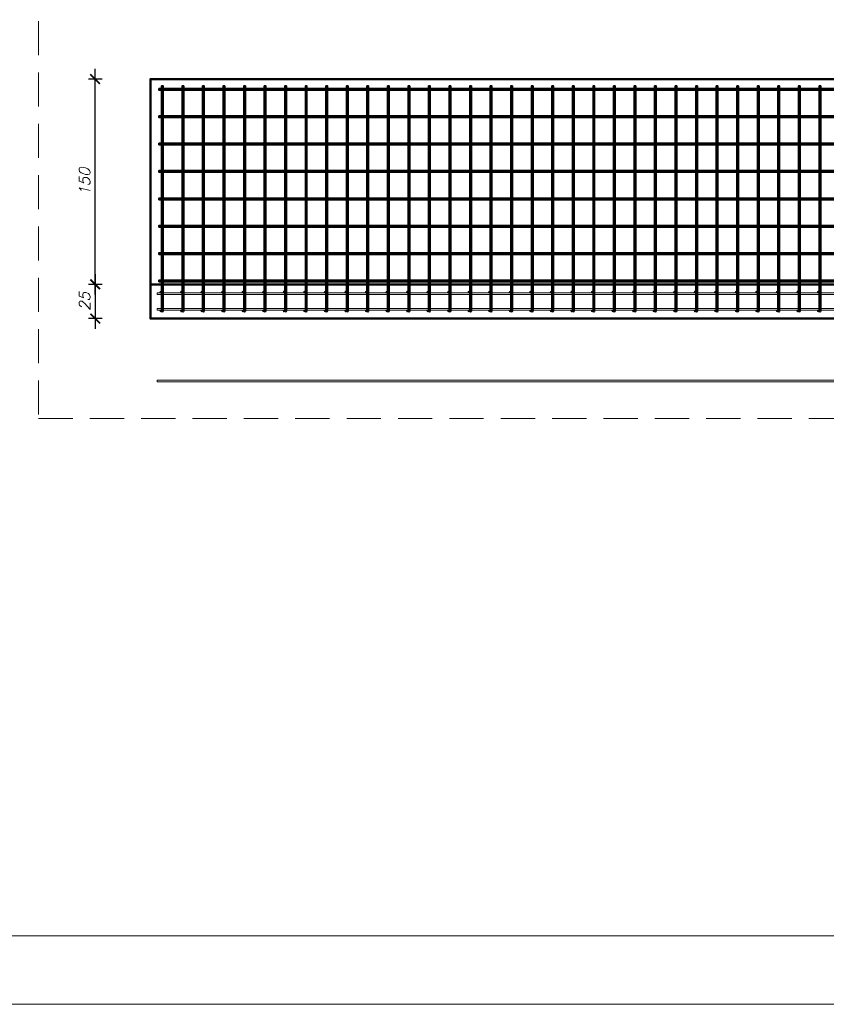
# Model space of a CAD drawing. Header units: millimetres. Extents: x 1814 to 94182, y 11562 to 49454.
# Tile 14 of 143: x 12140 to 12729, y 11562 to 12281. Entities that reach past the tile are written whole.
import ezdxf

# ---------------------------------------------------------------- set-up
doc = ezdxf.new("R2010")
doc.units = ezdxf.units.MM
doc.linetypes.add('DASHED', pattern=[0.75, 0.5, -0.25])
doc.layers.add('pomoc', color=210, linetype='Continuous', lineweight=9, plot=False)
for name, color, linetype, lineweight in [('ramka', 84, 'Continuous', 15), ('widok 0.35', 22, 'Continuous', 35), ('wymiar', 135, 'Continuous', 9), ('zbrojenie', 123, 'Continuous', 9), ('ściany', 7, 'Continuous', 50)]:
    doc.layers.add(name, color=color, linetype=linetype, lineweight=lineweight)
doc.styles.add('WYMIARY', font='simplex.shx', dxfattribs={"oblique": 15})
doc.dimstyles.new('1-50', dxfattribs={"dimscale": 50, "dimtxt": 0.16, "dimasz": 0.2, "dimexe": 0.1, "dimexo": 0.1, "dimgap": 0.075, "dimtad": 1, "dimdec": 1, "dimrnd": 0.1, "dimzin": 9, "dimtxsty": 'WYMIARY', "dimblk": 'ARCHTICK', "dimcen": 0.2, "dimdle": 0.15, "dimadec": 1, "dimazin": 1, "dimtfac": 1, "dimtdec": 1, "dimtix": 1, "dimtmove": 2, "dimatfit": 3, "dimldrblk": 'ARCHTICK', "dimfxl": 0, "dimarcsym": 0})

# ---------------------------------------------------------------- blocks, each defined once
blk = doc.blocks.new('_ARCHTICK')
at = {"color": 0, "linetype": 'ByBlock', "lineweight": -2}
blk.add_solid([(0.398, 0.309), (0.309, 0.398), (-0.309, -0.398), (-0.398, -0.309)], dxfattribs=at)
blk = doc.blocks.new('*D3314')
at = {"layer": 'Defpoints', "color": 0}
for p in [(12235.8, 12087.56), (12195.48, 12062.56), (12235.8, 12062.56)]:
    blk.add_point(p, dxfattribs=at)
at = {"layer": 'wymiar', "color": 0, "lineweight": -2}
for p, q in [((12195.48, 12095.06), (12195.48, 12055.06)), ((12200.48, 12087.56), (12190.48, 12087.56)), ((12200.48, 12062.56), (12190.48, 12062.56))]:
    blk.add_line(p, q, dxfattribs=at)
at = {"layer": 'wymiar', "color": 0, "lineweight": -2, "xscale": 10, "yscale": 10, "zscale": 10}
for p, rotation in [((12195.48, 12087.56), 90), ((12195.48, 12062.56), 270)]:
    blk.add_blockref('_ARCHTICK', p, dxfattribs=dict(at, rotation=rotation))
at = {"layer": 'wymiar', "color": 0, "insert": (12187.73, 12075.06), "char_height": 8, "attachment_point": 5, "rotation": 90, "style": 'WYMIARY'}
blk.add_mtext('25', dxfattribs=at)
blk = doc.blocks.new('*D3313')
at = {"layer": 'Defpoints', "color": 0}
for p in [(12195.48, 12237.56), (12235.8, 12237.56), (12235.8, 12087.56)]:
    blk.add_point(p, dxfattribs=at)
at = {"layer": 'wymiar', "color": 0, "lineweight": -2}
for p, q in [((12195.48, 12080.06), (12195.48, 12245.06)), ((12200.48, 12237.56), (12190.48, 12237.56)), ((12200.48, 12087.56), (12190.48, 12087.56))]:
    blk.add_line(p, q, dxfattribs=at)
at = {"layer": 'wymiar', "color": 0, "lineweight": -2, "xscale": 10, "yscale": 10, "zscale": 10}
for p, rotation in [((12195.48, 12237.56), 90), ((12195.48, 12087.56), 270)]:
    blk.add_blockref('_ARCHTICK', p, dxfattribs=dict(at, rotation=rotation))
at = {"layer": 'wymiar', "color": 0, "insert": (12187.73, 12162.56), "char_height": 8, "attachment_point": 5, "rotation": 90, "style": 'WYMIARY'}
blk.add_mtext('150', dxfattribs=at)

msp = doc.modelspace()

# ---------------------------------------------------------------- hatches: boundary and pattern name
at = {"layer": 'widok 0.35'}
h = msp.add_hatch(color=256, dxfattribs=at)
h.dxf.hatch_style = 1
h.paths.add_polyline_path([(12243.902, 12068.158, 1), (12245.102, 12068.158, 1)])
h = msp.add_hatch(color=256, dxfattribs=at)
h.dxf.hatch_style = 1
h.paths.add_polyline_path([(12258.902, 12068.158, 1), (12260.102, 12068.158, 1)])
h = msp.add_hatch(color=256, dxfattribs=at)
h.dxf.hatch_style = 1
h.paths.add_polyline_path([(12273.902, 12068.158, 1), (12275.102, 12068.158, 1)])
h = msp.add_hatch(color=256, dxfattribs=at)
h.dxf.hatch_style = 1
h.paths.add_polyline_path([(12288.902, 12068.158, 1), (12290.102, 12068.158, 1)])
h = msp.add_hatch(color=256, dxfattribs=at)
h.dxf.hatch_style = 1
h.paths.add_polyline_path([(12303.902, 12068.158, 1), (12305.102, 12068.158, 1)])
h = msp.add_hatch(color=256, dxfattribs=at)
h.dxf.hatch_style = 1
h.paths.add_polyline_path([(12318.902, 12068.158, 1), (12320.102, 12068.158, 1)])
h = msp.add_hatch(color=256, dxfattribs=at)
h.dxf.hatch_style = 1
h.paths.add_polyline_path([(12333.902, 12068.158, 1), (12335.102, 12068.158, 1)])
h = msp.add_hatch(color=256, dxfattribs=at)
h.dxf.hatch_style = 1
h.paths.add_polyline_path([(12348.902, 12068.158, 1), (12350.102, 12068.158, 1)])
h = msp.add_hatch(color=256, dxfattribs=at)
h.dxf.hatch_style = 1
h.paths.add_polyline_path([(12363.902, 12068.158, 1), (12365.102, 12068.158, 1)])
h = msp.add_hatch(color=256, dxfattribs=at)
h.dxf.hatch_style = 1
h.paths.add_polyline_path([(12378.902, 12068.158, 1), (12380.102, 12068.158, 1)])
h = msp.add_hatch(color=256, dxfattribs=at)
h.dxf.hatch_style = 1
h.paths.add_polyline_path([(12393.902, 12068.158, 1), (12395.102, 12068.158, 1)])
h = msp.add_hatch(color=256, dxfattribs=at)
h.dxf.hatch_style = 1
h.paths.add_polyline_path([(12408.902, 12068.158, 1), (12410.102, 12068.158, 1)])
h = msp.add_hatch(color=256, dxfattribs=at)
h.dxf.hatch_style = 1
h.paths.add_polyline_path([(12423.902, 12068.158, 1), (12425.102, 12068.158, 1)])
h = msp.add_hatch(color=256, dxfattribs=at)
h.dxf.hatch_style = 1
h.paths.add_polyline_path([(12438.902, 12068.158, 1), (12440.102, 12068.158, 1)])
h = msp.add_hatch(color=256, dxfattribs=at)
h.dxf.hatch_style = 1
h.paths.add_polyline_path([(12453.902, 12068.158, 1), (12455.102, 12068.158, 1)])
h = msp.add_hatch(color=256, dxfattribs=at)
h.dxf.hatch_style = 1
h.paths.add_polyline_path([(12468.902, 12068.158, 1), (12470.102, 12068.158, 1)])
h = msp.add_hatch(color=256, dxfattribs=at)
h.dxf.hatch_style = 1
h.paths.add_polyline_path([(12483.902, 12068.158, 1), (12485.102, 12068.158, 1)])
h = msp.add_hatch(color=256, dxfattribs=at)
h.dxf.hatch_style = 1
h.paths.add_polyline_path([(12498.902, 12068.158, 1), (12500.102, 12068.158, 1)])
h = msp.add_hatch(color=256, dxfattribs=at)
h.dxf.hatch_style = 1
h.paths.add_polyline_path([(12513.902, 12068.158, 1), (12515.102, 12068.158, 1)])
h = msp.add_hatch(color=256, dxfattribs=at)
h.dxf.hatch_style = 1
h.paths.add_polyline_path([(12528.902, 12068.158, 1), (12530.102, 12068.158, 1)])
h = msp.add_hatch(color=256, dxfattribs=at)
h.dxf.hatch_style = 1
h.paths.add_polyline_path([(12543.902, 12068.158, 1), (12545.102, 12068.158, 1)])
h = msp.add_hatch(color=256, dxfattribs=at)
h.dxf.hatch_style = 1
h.paths.add_polyline_path([(12558.902, 12068.158, 1), (12560.102, 12068.158, 1)])
h = msp.add_hatch(color=256, dxfattribs=at)
h.dxf.hatch_style = 1
h.paths.add_polyline_path([(12573.902, 12068.158, 1), (12575.102, 12068.158, 1)])
h = msp.add_hatch(color=256, dxfattribs=at)
h.dxf.hatch_style = 1
h.paths.add_polyline_path([(12588.902, 12068.158, 1), (12590.102, 12068.158, 1)])
h = msp.add_hatch(color=256, dxfattribs=at)
h.dxf.hatch_style = 1
h.paths.add_polyline_path([(12603.902, 12068.158, 1), (12605.102, 12068.158, 1)])
h = msp.add_hatch(color=256, dxfattribs=at)
h.dxf.hatch_style = 1
h.paths.add_polyline_path([(12618.902, 12068.158, 1), (12620.102, 12068.158, 1)])
h = msp.add_hatch(color=256, dxfattribs=at)
h.dxf.hatch_style = 1
h.paths.add_polyline_path([(12633.902, 12068.158, 1), (12635.102, 12068.158, 1)])
h = msp.add_hatch(color=256, dxfattribs=at)
h.dxf.hatch_style = 1
h.paths.add_polyline_path([(12648.902, 12068.158, 1), (12650.102, 12068.158, 1)])
h = msp.add_hatch(color=256, dxfattribs=at)
h.dxf.hatch_style = 1
h.paths.add_polyline_path([(12663.902, 12068.158, 1), (12665.102, 12068.158, 1)])
h = msp.add_hatch(color=256, dxfattribs=at)
h.dxf.hatch_style = 1
h.paths.add_polyline_path([(12678.902, 12068.158, 1), (12680.102, 12068.158, 1)])
h = msp.add_hatch(color=256, dxfattribs=at)
h.dxf.hatch_style = 1
h.paths.add_polyline_path([(12693.902, 12068.158, 1), (12695.102, 12068.158, 1)])
h = msp.add_hatch(color=256, dxfattribs=at)
h.dxf.hatch_style = 1
h.paths.add_polyline_path([(12708.902, 12068.158, 1), (12710.102, 12068.158, 1)])
h = msp.add_hatch(color=256, dxfattribs=at)
h.dxf.hatch_style = 1
h.paths.add_polyline_path([(12723.902, 12068.158, 1), (12725.102, 12068.158, 1)])
at = {"layer": 'zbrojenie'}
h = msp.add_hatch(color=256, dxfattribs=at)
h.dxf.hatch_style = 1
h.paths.add_polyline_path([(12243.902, 12081.958, -1), (12242.702, 12081.958, -1)])
h = msp.add_hatch(color=256, dxfattribs=at)
h.dxf.hatch_style = 1
h.paths.add_polyline_path([(12258.902, 12081.958, -1), (12257.702, 12081.958, -1)])
h = msp.add_hatch(color=256, dxfattribs=at)
h.dxf.hatch_style = 1
h.paths.add_polyline_path([(12273.902, 12081.958, -1), (12272.702, 12081.958, -1)])
h = msp.add_hatch(color=256, dxfattribs=at)
h.dxf.hatch_style = 1
h.paths.add_polyline_path([(12288.902, 12081.958, -1), (12287.702, 12081.958, -1)])
h = msp.add_hatch(color=256, dxfattribs=at)
h.dxf.hatch_style = 1
h.paths.add_polyline_path([(12303.902, 12081.958, -1), (12302.702, 12081.958, -1)])
h = msp.add_hatch(color=256, dxfattribs=at)
h.dxf.hatch_style = 1
h.paths.add_polyline_path([(12318.902, 12081.958, -1), (12317.702, 12081.958, -1)])
h = msp.add_hatch(color=256, dxfattribs=at)
h.dxf.hatch_style = 1
h.paths.add_polyline_path([(12333.902, 12081.958, -1), (12332.702, 12081.958, -1)])
h = msp.add_hatch(color=256, dxfattribs=at)
h.dxf.hatch_style = 1
h.paths.add_polyline_path([(12348.902, 12081.958, -1), (12347.702, 12081.958, -1)])
h = msp.add_hatch(color=256, dxfattribs=at)
h.dxf.hatch_style = 1
h.paths.add_polyline_path([(12363.902, 12081.958, -1), (12362.702, 12081.958, -1)])
h = msp.add_hatch(color=256, dxfattribs=at)
h.dxf.hatch_style = 1
h.paths.add_polyline_path([(12378.902, 12081.958, -1), (12377.702, 12081.958, -1)])
h = msp.add_hatch(color=256, dxfattribs=at)
h.dxf.hatch_style = 1
h.paths.add_polyline_path([(12393.902, 12081.958, -1), (12392.702, 12081.958, -1)])
h = msp.add_hatch(color=256, dxfattribs=at)
h.dxf.hatch_style = 1
h.paths.add_polyline_path([(12408.902, 12081.958, -1), (12407.702, 12081.958, -1)])
h = msp.add_hatch(color=256, dxfattribs=at)
h.dxf.hatch_style = 1
h.paths.add_polyline_path([(12423.902, 12081.958, -1), (12422.702, 12081.958, -1)])
h = msp.add_hatch(color=256, dxfattribs=at)
h.dxf.hatch_style = 1
h.paths.add_polyline_path([(12438.902, 12081.958, -1), (12437.702, 12081.958, -1)])
h = msp.add_hatch(color=256, dxfattribs=at)
h.dxf.hatch_style = 1
h.paths.add_polyline_path([(12453.902, 12081.958, -1), (12452.702, 12081.958, -1)])
h = msp.add_hatch(color=256, dxfattribs=at)
h.dxf.hatch_style = 1
h.paths.add_polyline_path([(12468.902, 12081.958, -1), (12467.702, 12081.958, -1)])
h = msp.add_hatch(color=256, dxfattribs=at)
h.dxf.hatch_style = 1
h.paths.add_polyline_path([(12483.902, 12081.958, -1), (12482.702, 12081.958, -1)])
h = msp.add_hatch(color=256, dxfattribs=at)
h.dxf.hatch_style = 1
h.paths.add_polyline_path([(12498.902, 12081.958, -1), (12497.702, 12081.958, -1)])
h = msp.add_hatch(color=256, dxfattribs=at)
h.dxf.hatch_style = 1
h.paths.add_polyline_path([(12513.902, 12081.958, -1), (12512.702, 12081.958, -1)])
h = msp.add_hatch(color=256, dxfattribs=at)
h.dxf.hatch_style = 1
h.paths.add_polyline_path([(12528.902, 12081.958, -1), (12527.702, 12081.958, -1)])
h = msp.add_hatch(color=256, dxfattribs=at)
h.dxf.hatch_style = 1
h.paths.add_polyline_path([(12543.902, 12081.958, -1), (12542.702, 12081.958, -1)])
h = msp.add_hatch(color=256, dxfattribs=at)
h.dxf.hatch_style = 1
h.paths.add_polyline_path([(12558.902, 12081.958, -1), (12557.702, 12081.958, -1)])
h = msp.add_hatch(color=256, dxfattribs=at)
h.dxf.hatch_style = 1
h.paths.add_polyline_path([(12573.902, 12081.958, -1), (12572.702, 12081.958, -1)])
h = msp.add_hatch(color=256, dxfattribs=at)
h.dxf.hatch_style = 1
h.paths.add_polyline_path([(12588.902, 12081.958, -1), (12587.702, 12081.958, -1)])
h = msp.add_hatch(color=256, dxfattribs=at)
h.dxf.hatch_style = 1
h.paths.add_polyline_path([(12603.902, 12081.958, -1), (12602.702, 12081.958, -1)])
h = msp.add_hatch(color=256, dxfattribs=at)
h.dxf.hatch_style = 1
h.paths.add_polyline_path([(12618.902, 12081.958, -1), (12617.702, 12081.958, -1)])
h = msp.add_hatch(color=256, dxfattribs=at)
h.dxf.hatch_style = 1
h.paths.add_polyline_path([(12633.902, 12081.958, -1), (12632.702, 12081.958, -1)])
h = msp.add_hatch(color=256, dxfattribs=at)
h.dxf.hatch_style = 1
h.paths.add_polyline_path([(12648.902, 12081.958, -1), (12647.702, 12081.958, -1)])
h = msp.add_hatch(color=256, dxfattribs=at)
h.dxf.hatch_style = 1
h.paths.add_polyline_path([(12663.902, 12081.958, -1), (12662.702, 12081.958, -1)])
h = msp.add_hatch(color=256, dxfattribs=at)
h.dxf.hatch_style = 1
h.paths.add_polyline_path([(12678.902, 12081.958, -1), (12677.702, 12081.958, -1)])
h = msp.add_hatch(color=256, dxfattribs=at)
h.dxf.hatch_style = 1
h.paths.add_polyline_path([(12693.902, 12081.958, -1), (12692.702, 12081.958, -1)])
h = msp.add_hatch(color=256, dxfattribs=at)
h.dxf.hatch_style = 1
h.paths.add_polyline_path([(12708.902, 12081.958, -1), (12707.702, 12081.958, -1)])
h = msp.add_hatch(color=256, dxfattribs=at)
h.dxf.hatch_style = 1
h.paths.add_polyline_path([(12723.902, 12081.958, -1), (12722.702, 12081.958, -1)])
h = msp.add_hatch(color=256, dxfattribs=at)
h.dxf.hatch_style = 1
h.paths.add_polyline_path([(12243.902, 12068.158, 1), (12242.702, 12068.158, 1)])
h = msp.add_hatch(color=256, dxfattribs=at)
h.dxf.hatch_style = 1
h.paths.add_polyline_path([(12258.902, 12068.158, 1), (12257.702, 12068.158, 1)])
h = msp.add_hatch(color=256, dxfattribs=at)
h.dxf.hatch_style = 1
h.paths.add_polyline_path([(12273.902, 12068.158, 1), (12272.702, 12068.158, 1)])
h = msp.add_hatch(color=256, dxfattribs=at)
h.dxf.hatch_style = 1
h.paths.add_polyline_path([(12288.902, 12068.158, 1), (12287.702, 12068.158, 1)])
h = msp.add_hatch(color=256, dxfattribs=at)
h.dxf.hatch_style = 1
h.paths.add_polyline_path([(12303.902, 12068.158, 1), (12302.702, 12068.158, 1)])
h = msp.add_hatch(color=256, dxfattribs=at)
h.dxf.hatch_style = 1
h.paths.add_polyline_path([(12318.902, 12068.158, 1), (12317.702, 12068.158, 1)])
h = msp.add_hatch(color=256, dxfattribs=at)
h.dxf.hatch_style = 1
h.paths.add_polyline_path([(12333.902, 12068.158, 1), (12332.702, 12068.158, 1)])
h = msp.add_hatch(color=256, dxfattribs=at)
h.dxf.hatch_style = 1
h.paths.add_polyline_path([(12348.902, 12068.158, 1), (12347.702, 12068.158, 1)])
h = msp.add_hatch(color=256, dxfattribs=at)
h.dxf.hatch_style = 1
h.paths.add_polyline_path([(12363.902, 12068.158, 1), (12362.702, 12068.158, 1)])
h = msp.add_hatch(color=256, dxfattribs=at)
h.dxf.hatch_style = 1
h.paths.add_polyline_path([(12378.902, 12068.158, 1), (12377.702, 12068.158, 1)])
h = msp.add_hatch(color=256, dxfattribs=at)
h.dxf.hatch_style = 1
h.paths.add_polyline_path([(12393.902, 12068.158, 1), (12392.702, 12068.158, 1)])
h = msp.add_hatch(color=256, dxfattribs=at)
h.dxf.hatch_style = 1
h.paths.add_polyline_path([(12408.902, 12068.158, 1), (12407.702, 12068.158, 1)])
h = msp.add_hatch(color=256, dxfattribs=at)
h.dxf.hatch_style = 1
h.paths.add_polyline_path([(12423.902, 12068.158, 1), (12422.702, 12068.158, 1)])
h = msp.add_hatch(color=256, dxfattribs=at)
h.dxf.hatch_style = 1
h.paths.add_polyline_path([(12438.902, 12068.158, 1), (12437.702, 12068.158, 1)])
h = msp.add_hatch(color=256, dxfattribs=at)
h.dxf.hatch_style = 1
h.paths.add_polyline_path([(12453.902, 12068.158, 1), (12452.702, 12068.158, 1)])
h = msp.add_hatch(color=256, dxfattribs=at)
h.dxf.hatch_style = 1
h.paths.add_polyline_path([(12468.902, 12068.158, 1), (12467.702, 12068.158, 1)])
h = msp.add_hatch(color=256, dxfattribs=at)
h.dxf.hatch_style = 1
h.paths.add_polyline_path([(12483.902, 12068.158, 1), (12482.702, 12068.158, 1)])
h = msp.add_hatch(color=256, dxfattribs=at)
h.dxf.hatch_style = 1
h.paths.add_polyline_path([(12498.902, 12068.158, 1), (12497.702, 12068.158, 1)])
h = msp.add_hatch(color=256, dxfattribs=at)
h.dxf.hatch_style = 1
h.paths.add_polyline_path([(12513.902, 12068.158, 1), (12512.702, 12068.158, 1)])
h = msp.add_hatch(color=256, dxfattribs=at)
h.dxf.hatch_style = 1
h.paths.add_polyline_path([(12528.902, 12068.158, 1), (12527.702, 12068.158, 1)])
h = msp.add_hatch(color=256, dxfattribs=at)
h.dxf.hatch_style = 1
h.paths.add_polyline_path([(12543.902, 12068.158, 1), (12542.702, 12068.158, 1)])
h = msp.add_hatch(color=256, dxfattribs=at)
h.dxf.hatch_style = 1
h.paths.add_polyline_path([(12558.902, 12068.158, 1), (12557.702, 12068.158, 1)])
h = msp.add_hatch(color=256, dxfattribs=at)
h.dxf.hatch_style = 1
h.paths.add_polyline_path([(12573.902, 12068.158, 1), (12572.702, 12068.158, 1)])
h = msp.add_hatch(color=256, dxfattribs=at)
h.dxf.hatch_style = 1
h.paths.add_polyline_path([(12588.902, 12068.158, 1), (12587.702, 12068.158, 1)])
h = msp.add_hatch(color=256, dxfattribs=at)
h.dxf.hatch_style = 1
h.paths.add_polyline_path([(12603.902, 12068.158, 1), (12602.702, 12068.158, 1)])
h = msp.add_hatch(color=256, dxfattribs=at)
h.dxf.hatch_style = 1
h.paths.add_polyline_path([(12618.902, 12068.158, 1), (12617.702, 12068.158, 1)])
h = msp.add_hatch(color=256, dxfattribs=at)
h.dxf.hatch_style = 1
h.paths.add_polyline_path([(12633.902, 12068.158, 1), (12632.702, 12068.158, 1)])
h = msp.add_hatch(color=256, dxfattribs=at)
h.dxf.hatch_style = 1
h.paths.add_polyline_path([(12648.902, 12068.158, 1), (12647.702, 12068.158, 1)])
h = msp.add_hatch(color=256, dxfattribs=at)
h.dxf.hatch_style = 1
h.paths.add_polyline_path([(12663.902, 12068.158, 1), (12662.702, 12068.158, 1)])
h = msp.add_hatch(color=256, dxfattribs=at)
h.dxf.hatch_style = 1
h.paths.add_polyline_path([(12678.902, 12068.158, 1), (12677.702, 12068.158, 1)])
h = msp.add_hatch(color=256, dxfattribs=at)
h.dxf.hatch_style = 1
h.paths.add_polyline_path([(12693.902, 12068.158, 1), (12692.702, 12068.158, 1)])
h = msp.add_hatch(color=256, dxfattribs=at)
h.dxf.hatch_style = 1
h.paths.add_polyline_path([(12708.902, 12068.158, 1), (12707.702, 12068.158, 1)])
h = msp.add_hatch(color=256, dxfattribs=at)
h.dxf.hatch_style = 1
h.paths.add_polyline_path([(12723.902, 12068.158, 1), (12722.702, 12068.158, 1)])

# ---------------------------------------------------------------- linework, layer by layer
at = {"layer": 'pomoc'}
msp.add_lwpolyline([(10996.286, 13046.57), (15496.286, 13046.57), (15496.286, 11561.57), (10996.286, 11561.57)], close=True, dxfattribs=at)
at = {"layer": 'ramka', "linetype": 'Continuous'}
msp.add_line((15446.286, 11611.57), (10996.286, 11611.57), dxfattribs=at)
at = {"layer": 'ramka', "linetype": 'DASHED', "ltscale": 50}
msp.add_lwpolyline([(12154.072, 11989.457), (13748.072, 11989.457), (13748.072, 12917.436), (12154.072, 12917.436)], close=True, dxfattribs=at)
at = {"layer": 'widok 0.35'}
for points in [[(13460.802, 12230.658), (13460.802, 12229.458), (12242.002, 12229.458), (12242.002, 12230.658)], [(12245.102, 12068.158), (12243.902, 12068.158), (12243.902, 12232.558), (12245.102, 12232.558)], [(12260.102, 12068.158), (12258.902, 12068.158), (12258.902, 12232.558), (12260.102, 12232.558)], [(12275.102, 12068.158), (12273.902, 12068.158), (12273.902, 12232.558), (12275.102, 12232.558)], [(12290.102, 12068.158), (12288.902, 12068.158), (12288.902, 12232.558), (12290.102, 12232.558)], [(12305.102, 12068.158), (12303.902, 12068.158), (12303.902, 12232.558), (12305.102, 12232.558)], [(12320.102, 12068.158), (12318.902, 12068.158), (12318.902, 12232.558), (12320.102, 12232.558)], [(12335.102, 12068.158), (12333.902, 12068.158), (12333.902, 12232.558), (12335.102, 12232.558)], [(12350.102, 12068.158), (12348.902, 12068.158), (12348.902, 12232.558), (12350.102, 12232.558)], [(12365.102, 12068.158), (12363.902, 12068.158), (12363.902, 12232.558), (12365.102, 12232.558)], [(12380.102, 12068.158), (12378.902, 12068.158), (12378.902, 12232.558), (12380.102, 12232.558)], [(12395.102, 12068.158), (12393.902, 12068.158), (12393.902, 12232.558), (12395.102, 12232.558)], [(12410.102, 12068.158), (12408.902, 12068.158), (12408.902, 12232.558), (12410.102, 12232.558)], [(12425.102, 12068.158), (12423.902, 12068.158), (12423.902, 12232.558), (12425.102, 12232.558)], [(12440.102, 12068.158), (12438.902, 12068.158), (12438.902, 12232.558), (12440.102, 12232.558)], [(12455.102, 12068.158), (12453.902, 12068.158), (12453.902, 12232.558), (12455.102, 12232.558)], [(12470.102, 12068.158), (12468.902, 12068.158), (12468.902, 12232.558), (12470.102, 12232.558)], [(12485.102, 12068.158), (12483.902, 12068.158), (12483.902, 12232.558), (12485.102, 12232.558)], [(12500.102, 12068.158), (12498.902, 12068.158), (12498.902, 12232.558), (12500.102, 12232.558)], [(12515.102, 12068.158), (12513.902, 12068.158), (12513.902, 12232.558), (12515.102, 12232.558)], [(12530.102, 12068.158), (12528.902, 12068.158), (12528.902, 12232.558), (12530.102, 12232.558)], [(12545.102, 12068.158), (12543.902, 12068.158), (12543.902, 12232.558), (12545.102, 12232.558)], [(12560.102, 12068.158), (12558.902, 12068.158), (12558.902, 12232.558), (12560.102, 12232.558)], [(12575.102, 12068.158), (12573.902, 12068.158), (12573.902, 12232.558), (12575.102, 12232.558)], [(12590.102, 12068.158), (12588.902, 12068.158), (12588.902, 12232.558), (12590.102, 12232.558)], [(12605.102, 12068.158), (12603.902, 12068.158), (12603.902, 12232.558), (12605.102, 12232.558)], [(12620.102, 12068.158), (12618.902, 12068.158), (12618.902, 12232.558), (12620.102, 12232.558)], [(12635.102, 12068.158), (12633.902, 12068.158), (12633.902, 12232.558), (12635.102, 12232.558)], [(12650.102, 12068.158), (12648.902, 12068.158), (12648.902, 12232.558), (12650.102, 12232.558)], [(12665.102, 12068.158), (12663.902, 12068.158), (12663.902, 12232.558), (12665.102, 12232.558)], [(12680.102, 12068.158), (12678.902, 12068.158), (12678.902, 12232.558), (12680.102, 12232.558)], [(12695.102, 12068.158), (12693.902, 12068.158), (12693.902, 12232.558), (12695.102, 12232.558)], [(12710.102, 12068.158), (12708.902, 12068.158), (12708.902, 12232.558), (12710.102, 12232.558)], [(12725.102, 12068.158), (12723.902, 12068.158), (12723.902, 12232.558), (12725.102, 12232.558)], [(13460.802, 12210.658), (13460.802, 12209.458), (12242.002, 12209.458), (12242.002, 12210.658)], [(13460.802, 12190.658), (13460.802, 12189.458), (12242.002, 12189.458), (12242.002, 12190.658)], [(13460.802, 12170.658), (13460.802, 12169.458), (12242.002, 12169.458), (12242.002, 12170.658)], [(13460.802, 12150.658), (13460.802, 12149.458), (12242.002, 12149.458), (12242.002, 12150.658)], [(13460.802, 12130.658), (13460.802, 12129.458), (12242.002, 12129.458), (12242.002, 12130.658)], [(13460.802, 12110.658), (13460.802, 12109.458), (12242.002, 12109.458), (12242.002, 12110.658)], [(13460.802, 12090.658), (13460.802, 12089.458), (12242.002, 12089.458), (12242.002, 12090.658)]]:
    msp.add_lwpolyline(points, close=True, dxfattribs=at)
for centre in [(12244.502, 12068.158), (12259.502, 12068.158), (12274.502, 12068.158), (12289.502, 12068.158), (12304.502, 12068.158), (12319.502, 12068.158), (12334.502, 12068.158), (12349.502, 12068.158), (12364.502, 12068.158), (12379.502, 12068.158), (12394.502, 12068.158), (12409.502, 12068.158), (12424.502, 12068.158), (12439.502, 12068.158), (12454.502, 12068.158), (12469.502, 12068.158), (12484.502, 12068.158), (12499.502, 12068.158), (12514.502, 12068.158), (12529.502, 12068.158), (12544.502, 12068.158), (12559.502, 12068.158), (12574.502, 12068.158), (12589.502, 12068.158), (12604.502, 12068.158), (12619.502, 12068.158), (12634.502, 12068.158), (12649.502, 12068.158), (12664.502, 12068.158), (12679.502, 12068.158), (12694.502, 12068.158), (12709.502, 12068.158), (12724.502, 12068.158)]:
    msp.add_circle(centre, 0.6, dxfattribs=at)
at = {"layer": 'zbrojenie'}
for points in [[(12240.802, 12080.158), (12240.802, 12081.358), (13460.802, 12081.358), (13460.802, 12080.158), (12240.802, 12080.158)], [(12240.802, 12069.958), (12240.802, 12068.758), (13460.802, 12068.758), (13460.802, 12069.958), (12240.802, 12069.958)], [(12240.802, 12017.601), (12240.802, 12016.401), (13460.802, 12016.401), (13460.802, 12017.601), (12240.802, 12017.601)]]:
    msp.add_lwpolyline(points, dxfattribs=at)
for centre in [(12243.302, 12081.958), (12258.302, 12081.958), (12273.302, 12081.958), (12288.302, 12081.958), (12303.302, 12081.958), (12318.302, 12081.958), (12333.302, 12081.958), (12348.302, 12081.958), (12363.302, 12081.958), (12378.302, 12081.958), (12393.302, 12081.958), (12408.302, 12081.958), (12423.302, 12081.958), (12438.302, 12081.958), (12453.302, 12081.958), (12468.302, 12081.958), (12483.302, 12081.958), (12498.302, 12081.958), (12513.302, 12081.958), (12528.302, 12081.958), (12543.302, 12081.958), (12558.302, 12081.958), (12573.302, 12081.958), (12588.302, 12081.958), (12603.302, 12081.958), (12618.302, 12081.958), (12633.302, 12081.958), (12648.302, 12081.958), (12663.302, 12081.958), (12678.302, 12081.958), (12693.302, 12081.958), (12708.302, 12081.958), (12723.302, 12081.958), (12243.302, 12068.158), (12258.302, 12068.158), (12273.302, 12068.158), (12288.302, 12068.158), (12303.302, 12068.158), (12318.302, 12068.158), (12333.302, 12068.158), (12348.302, 12068.158), (12363.302, 12068.158), (12378.302, 12068.158), (12393.302, 12068.158), (12408.302, 12068.158), (12423.302, 12068.158), (12438.302, 12068.158), (12453.302, 12068.158), (12468.302, 12068.158), (12483.302, 12068.158), (12498.302, 12068.158), (12513.302, 12068.158), (12528.302, 12068.158), (12543.302, 12068.158), (12558.302, 12068.158), (12573.302, 12068.158), (12588.302, 12068.158), (12603.302, 12068.158), (12618.302, 12068.158), (12633.302, 12068.158), (12648.302, 12068.158), (12663.302, 12068.158), (12678.302, 12068.158), (12693.302, 12068.158), (12708.302, 12068.158), (12723.302, 12068.158)]:
    msp.add_circle(centre, 0.6, dxfattribs=at)
at = {"layer": 'ściany'}
for points in [[(13465.802, 12087.558), (13465.802, 12237.558), (12235.802, 12237.558), (12235.802, 12087.558)], [(13465.802, 12062.558), (13465.802, 12087.558), (12235.802, 12087.558), (12235.802, 12062.558)]]:
    msp.add_lwpolyline(points, close=True, dxfattribs=at)

# ---------------------------------------------------------------- dimensions: what is measured, and where the dimension line sits
at = {"layer": 'wymiar'}
dim = msp.add_linear_dim(base=(12195.476, 12237.558), p1=(12235.802, 12087.558), p2=(12235.802, 12237.558), angle=90, dimstyle='1-50', override={"dimtfill": 1}, dxfattribs=at)
dim.commit()
dim.dimension.update_dxf_attribs({"geometry": '*D3313', "text_midpoint": (12187.726, 12162.558)})
dim = msp.add_linear_dim(base=(12195.476, 12062.558), p1=(12235.802, 12087.558), p2=(12235.802, 12062.558), angle=90, dimstyle='1-50', dxfattribs=at)
dim.commit()
dim.dimension.update_dxf_attribs({"geometry": '*D3314', "text_midpoint": (12187.726, 12075.058)})

doc.saveas('drawing.dxf')
